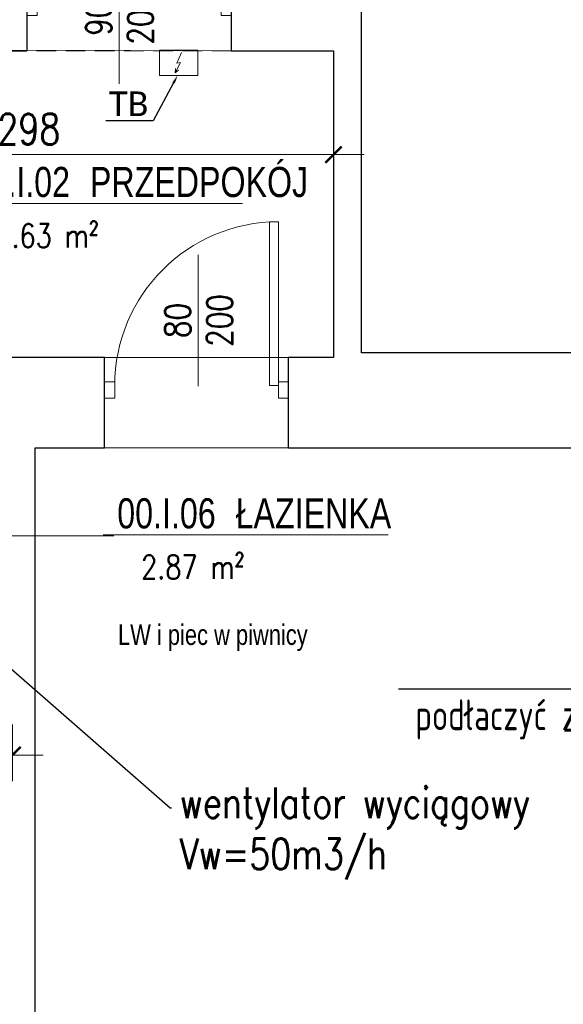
# Model space of a CAD drawing. Header units: millimetres. Extents: x 284606 to 569416, y -192995 to -95103.
# Tile 104 of 178: x 297985 to 298251, y -104639 to -104158. Entities that reach past the tile are written whole.
import ezdxf
from ezdxf import colors
from ezdxf.entities.mleader import LeaderData, LeaderLine
from ezdxf.enums import TextEntityAlignment as Align
from ezdxf.math import Vec2, Vec3

# ---------------------------------------------------------------- set-up
doc = ezdxf.new("R2010")
doc.units = ezdxf.units.MM
doc.linetypes.add('HIDDEN', pattern=[9.525, 6.35, -3.175])
doc.layers.get('0').update_dxf_attribs({"lineweight": 0})
for name, color, linetype, lineweight in [('!STR_Konstrukcja 0.30', 64, 'Continuous', 30), ('!STR_Opisy 0.09', 8, 'Continuous', 9), ('!STR_Przerywana 0.09', 8, 'HIDDEN', 9), ('!STR_Stolarka drzwiowa', 30, 'Continuous', 15), ('!STR_Wymiarowanie', 254, 'Continuous', 9)]:
    doc.layers.add(name, color=color, linetype=linetype, lineweight=lineweight)
doc.layers.add('!STR_Obrysy pomieszczeń', color=215, linetype='Continuous', lineweight=9, plot=False)
doc.layers.add('!STR_Ogrzewanie grzejniki', color=7, linetype='Continuous', lineweight=15, true_color=0xd10000)
doc.layers.add('EKO Wyposażenie', color=7, linetype='Continuous', lineweight=5, true_color=0x919191)
doc.styles.add('1_50', font='txt', dxfattribs={"width": 0.8})
doc.styles.add('AB_Arial', font='NirmalaS.ttf')
doc.styles.add('EKO 1-10', font='romans.shx', dxfattribs={"width": 0.8, "height": 15})
doc.styles.add('EKO 1-5', font='romans.shx', dxfattribs={"width": 0.8, "height": 10})
doc.styles.add('j-romans', font='romans.shx', dxfattribs={"width": 0.7})
doc.styles.get("Standard").update_dxf_attribs({"font": 'calibri.ttf'})
doc.dimstyles.new('EKO wymiar 1-10', dxfattribs={"dimtxt": 15, "dimasz": 8, "dimexe": 15, "dimexo": 15, "dimgap": 5, "dimtad": 1, "dimdec": 0, "dimtxsty": 'EKO 1-10', "dimblk": 'ARCHTICK', "dimcen": 10, "dimdle": 15, "dimclrd": 256, "dimclre": 256, "dimclrt": 256, "dimazin": 2, "dimtfac": 1, "dimtdec": 0, "dimtmove": 2, "dimatfit": 3, "dimldrblk": 'ARCHTICK', "dimfxl": 15, "dimfxlon": 1, "dimlwd": -1, "dimlwe": -1, "dimarcsym": 0})

# ---------------------------------------------------------------- blocks, each defined once
blk = doc.blocks.new('_ArchTick')
at = {"color": 0, "linetype": 'ByBlock', "const_width": 0.15}
blk.add_lwpolyline([(-0.5, -0.5), (0.5, 0.5)], dxfattribs=at)
blk = doc.blocks.new('*D668')
at = {"layer": '!STR_Wymiarowanie', "ltscale": 1.5, "transparency": 16777216}
for p, q in [((298371.67, -103784.69), (298371.67, -104335.69)), ((298356.67, -103799.69), (298386.67, -103799.69)), ((298356.67, -104320.69), (298386.67, -104320.69))]:
    blk.add_line(p, q, dxfattribs=at)
at = {"layer": 'Defpoints', "color": 0, "ltscale": 1.5, "transparency": 16777216}
for p in [(298152.58, -103799.69), (298152.58, -104320.69), (298371.67, -104320.69)]:
    blk.add_point(p, dxfattribs=at)
at = {"layer": '!STR_Wymiarowanie', "ltscale": 1.5, "transparency": 16777216, "xscale": 8, "yscale": 8, "zscale": 8}
for p, rotation in [((298371.67, -103799.69), 90), ((298371.67, -104320.69), 270)]:
    blk.add_blockref('_ArchTick', p, dxfattribs=dict(at, rotation=rotation))
at = {"layer": '!STR_Wymiarowanie', "ltscale": 1.5, "transparency": 16777216, "insert": (298359.17, -104060.19), "char_height": 15, "attachment_point": 5, "rotation": 90, "style": 'EKO 1-10'}
blk.add_mtext('521', dxfattribs=at)
blk = doc.blocks.new('el. podgrzewacz przepływowy')
at = {"ltscale": 5}
blk.add_lwpolyline([(-17.16, -16.94), (12.84, -16.94), (12.84, -36.94), (-17.16, -36.94), (-17.16, -16.94)], dxfattribs=at)
for points in [[(0.15, -18.78), (-3.63, -27.31), (-0.69, -26.57), (-4.8, -34.7)], [(-2.17, -32.69), (-4.8, -34.7), (-4.71, -31.39)]]:
    blk.add_lwpolyline(points)
blk = doc.blocks.new('*U213')
at = {"layer": '!STR_Opisy 0.09', "linetype": 'Continuous'}
blk.add_line((-39.28, 63.89), (-39.28, -0.34), dxfattribs=at)
at = {"layer": '!STR_Stolarka drzwiowa'}
for points in [[(0, 0), (0, 80), (-4.38, 80), (-4.38, 0)], [(-80, -6.2), (-85, -6.2), (-85, 1.8), (-80, 1.8)], [(5, -6.2), (0, -6.2), (0, 1.8), (5, 1.8)]]:
    blk.add_lwpolyline(points, close=True, dxfattribs=at)
blk.add_arc((0, 0), 80, 90, 180, dxfattribs=at)
at = {"layer": '!STR_Opisy 0.09', "linetype": 'Continuous', "style": 'EKO 1-10', "width": 0.8}
blk.add_attdef('SZER', text='', height=12.5, rotation=90, dxfattribs=at).set_placement((-39.28, 31.77), align=Align.BOTTOM_CENTER)
at = {"layer": '!STR_Opisy 0.09', "ltscale": 0.7, "style": 'EKO 1-10', "width": 0.8}
blk.add_attdef('WYS', text='', height=12.5, rotation=90, dxfattribs=at).set_placement((-28.75, 31.77), align=Align.MIDDLE_CENTER)
blk = doc.blocks.new('PIEC KAFLOWY')
at = {"layer": 'EKO Wyposażenie'}
blk.add_lwpolyline([(12.48, -14.75), (73.23, -14.75), (73.23, -75.5), (12.48, -75.5)], close=True, dxfattribs=at)
at = {"layer": 'EKO Wyposażenie', "insert": (33.88, -25.41), "char_height": 19.5, "attachment_point": 1, "style": '1_50'}
blk.add_mtext_dynamic_manual_height_columns('\\pi-5.3249;{\\H0.66667x;PIEC \\P\\pi-25.002;WĘGLOWY}', width=18.2471, gutter_width=12.5, heights=[0], dxfattribs=at)
blk = doc.blocks.new('*D705')
at = {"layer": '!STR_Wymiarowanie', "ltscale": 1.5, "transparency": 16777216}
for p, q in [((297840.89, -104208.78), (297840.89, -104238.78)), ((298138.89, -104208.78), (298138.89, -104238.78)), ((297825.89, -104223.78), (298153.89, -104223.78))]:
    blk.add_line(p, q, dxfattribs=at)
at = {"layer": 'Defpoints', "color": 0, "ltscale": 1.5, "transparency": 16777216}
for p in [(297840.89, -104173), (298138.89, -104173), (298138.89, -104223.78)]:
    blk.add_point(p, dxfattribs=at)
at = {"layer": '!STR_Wymiarowanie', "ltscale": 1.5, "transparency": 16777216, "xscale": 8, "yscale": 8, "zscale": 8, "rotation": 180}
blk.add_blockref('_ArchTick', (297840.89, -104223.78), dxfattribs=at)
at = {"layer": '!STR_Wymiarowanie', "ltscale": 1.5, "transparency": 16777216, "xscale": 8, "yscale": 8, "zscale": 8}
blk.add_blockref('_ArchTick', (298138.89, -104223.78), dxfattribs=at)
at = {"layer": '!STR_Wymiarowanie', "ltscale": 1.5, "transparency": 16777216, "insert": (297989.89, -104211.28), "char_height": 15, "attachment_point": 5, "style": 'EKO 1-10'}
blk.add_mtext('298', dxfattribs=at)
blk = doc.blocks.new('*D706')
at = {"layer": '!STR_Wymiarowanie', "ltscale": 1.5, "transparency": 16777216}
for p, q in [((297636.89, -104531), (297636.89, -104502.2)), ((297981.89, -104530), (297981.89, -104502.2)), ((297621.89, -104517.2), (297996.89, -104517.2))]:
    blk.add_line(p, q, dxfattribs=at)
at = {"layer": 'Defpoints', "color": 0, "ltscale": 1.5, "transparency": 16777216}
for p in [(297981.89, -104517.2), (297636.89, -104546), (297981.89, -104545)]:
    blk.add_point(p, dxfattribs=at)
at = {"layer": '!STR_Wymiarowanie', "ltscale": 1.5, "transparency": 16777216, "xscale": 8, "yscale": 8, "zscale": 8, "rotation": 180}
blk.add_blockref('_ArchTick', (297636.89, -104517.2), dxfattribs=at)
at = {"layer": '!STR_Wymiarowanie', "ltscale": 1.5, "transparency": 16777216, "xscale": 8, "yscale": 8, "zscale": 8}
blk.add_blockref('_ArchTick', (297981.89, -104517.2), dxfattribs=at)
at = {"layer": '!STR_Wymiarowanie', "ltscale": 1.5, "transparency": 16777216, "insert": (297809.39, -104504.7), "char_height": 15, "attachment_point": 5, "style": 'EKO 1-10'}
blk.add_mtext('345', dxfattribs=at)
blk = doc.blocks.new('*U507')
at = {"ltscale": 0.3}
blk.add_hatch(color=256, dxfattribs=at).paths.add_polyline_path([(-266.56, 166.37, 1), (-258.83, 166.37, 1)])
at = {"ltscale": 1.5}
blk.add_line((17.59, 50), (154.57, 50), dxfattribs=at)
at = {"ltscale": 0.3}
blk.add_lwpolyline([(17.59, 50), (2.95, 50)], dxfattribs=at)
blk.add_circle((-262.69, 166.37), 3.86, dxfattribs=at)
at = {"ltscale": 1.5, "width": 0.8}
for tag, p, height, style in [('NR_POM.', (10.51, 53.45), 16, 'AB_Arial'), ('NAZWA_POMIESZCZENIA', (66.91, 53.45), 16, 'AB_Arial'), ('POSADZKA', (9.08, 4), 12.5, 'EKO 1-5')]:
    blk.add_attdef(tag, p, '', height=height, rotation=0, dxfattribs=dict(at, style=style))
at = {"ltscale": 1.5, "style": 'EKO 1-5', "width": 0.8}
blk.add_attdef('POWIERZCHNIA', text='', height=12.5, rotation=0, dxfattribs=at).set_placement((78.06, 22.91), align=Align.BOTTOM_RIGHT)
blk = doc.blocks.new('*U506')
at = {"ltscale": 0.3}
blk.add_hatch(color=256, dxfattribs=at).paths.add_polyline_path([(-0.91, 50, 1), (6.82, 50, 1)])
at = {"ltscale": 1.5}
blk.add_line((17.59, 50), (154.57, 50), dxfattribs=at)
at = {"ltscale": 0.3}
blk.add_lwpolyline([(17.59, 50), (2.95, 50)], dxfattribs=at)
blk.add_circle((2.95, 50), 3.86, dxfattribs=at)
at = {"ltscale": 1.5, "width": 0.8}
for tag, p, height, style in [('NR_POM.', (10.51, 53.45), 16, 'AB_Arial'), ('NAZWA_POMIESZCZENIA', (66.91, 53.45), 16, 'AB_Arial'), ('POSADZKA', (9.08, 4), 12.5, 'EKO 1-5')]:
    blk.add_attdef(tag, p, '', height=height, rotation=0, dxfattribs=dict(at, style=style))
at = {"ltscale": 1.5, "style": 'EKO 1-5', "width": 0.8}
blk.add_attdef('POWIERZCHNIA', text='', height=12.5, rotation=0, dxfattribs=at).set_placement((78.06, 22.91), align=Align.BOTTOM_RIGHT)
blk = doc.blocks.new('*U508')
at = {"layer": '!STR_Opisy 0.09', "linetype": 'Continuous'}
blk.add_line((-49.92, 24.56), (-49.92, -39.67), dxfattribs=at)
at = {"layer": '!STR_Stolarka drzwiowa'}
for points in [[(0, 0), (0, 90), (-4.38, 90), (-4.38, 0)], [(-90, -6.2), (-95, -6.2), (-95, 1.8), (-90, 1.8)], [(5, -6.2), (0, -6.2), (0, 1.8), (5, 1.8)]]:
    blk.add_lwpolyline(points, close=True, dxfattribs=at)
blk.add_arc((0, 0), 90, 90, 180, dxfattribs=at)
at = {"layer": '!STR_Opisy 0.09', "linetype": 'Continuous', "style": 'EKO 1-10', "width": 0.8}
blk.add_attdef('SZER', text='', height=12.5, rotation=90, dxfattribs=at).set_placement((-49.92, -7.55), align=Align.BOTTOM_CENTER)
at = {"layer": '!STR_Opisy 0.09', "ltscale": 0.7, "style": 'EKO 1-10', "width": 0.8}
blk.add_attdef('WYS', text='', height=12.5, rotation=90, dxfattribs=at).set_placement((-39.39, -7.55), align=Align.MIDDLE_CENTER)

msp = doc.modelspace()

# ---------------------------------------------------------------- linework, layer by layer
at = {"layer": '!STR_Konstrukcja 0.30', "ltscale": 1.5}
for p, q in [((297988.89, -104142.69), (297988.89, -104173)), ((298088.89, -104142.69), (298088.89, -104173)), ((298026.89, -104367), (298026.89, -104323)), ((298116.89, -104367), (298116.89, -104323))]:
    msp.add_line(p, q, dxfattribs=at)
for points in [[(298467.58, -104127.69), (298467.58, -104320.69), (298152.58, -104320.69), (298152.58, -103799.69), (298323.58, -103799.69)], [(297833.38, -104243.45), (297840.89, -104173), (297988.89, -104173)], [(298088.89, -104173), (298138.89, -104173), (298138.89, -104323), (298116.89, -104323)], [(298026.89, -104323), (297900.89, -104323)], [(298124.27, -104870.69), (297992.89, -104870.69), (297992.89, -104367), (298026.89, -104367)], [(298116.89, -104367), (298453.89, -104367), (298453.89, -104870.69), (298398.27, -104870.69)]]:
    msp.add_lwpolyline(points, dxfattribs=at)
at = {"layer": '!STR_Obrysy pomieszczeń', "ltscale": 0.3}
for points in [[(298152.58, -103799.69), (298467.58, -103799.69), (298467.58, -104320.69), (298152.58, -104320.69)], [(297840.94, -104172.54), (298138.89, -104173), (298138.89, -104323), (297820.89, -104323)], [(297992.89, -104367), (298453.89, -104367), (298453.89, -104870.69), (297992.89, -104870.69)]]:
    msp.add_lwpolyline(points, close=True, dxfattribs=at)
at = {"layer": '!STR_Opisy 0.09'}
msp.add_lwpolyline([(297781.75, -104302.56), (297781.75, -104410.07), (298031.39, -104410.07)], dxfattribs=at)
at = {"layer": '!STR_Przerywana 0.09', "ltscale": 1.5}
for p, q in [((298088.89, -104173), (297988.89, -104173)), ((298026.89, -104323), (298116.89, -104323)), ((298026.89, -104367), (298116.89, -104367))]:
    msp.add_line(p, q, dxfattribs=at)

# ---------------------------------------------------------------- block references
at = {"layer": '!STR_Konstrukcja 0.30', "ltscale": 1.5, "xscale": 0.7200000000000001, "yscale": 0.7200000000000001, "zscale": 0.7200000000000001, "rotation": 12.08293995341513}
msp.add_blockref('PIEC KAFLOWY', (298483.89, -104380.85), dxfattribs=at)
at = {"layer": '!STR_Ogrzewanie grzejniki', "lineweight": 35, "ltscale": 1.5, "xscale": 0.625, "yscale": 0.625, "zscale": 0.625}
msp.add_blockref('el. podgrzewacz przepływowy', (298064.49, -104162.1), dxfattribs=at)
at = {"layer": '!STR_Opisy 0.09'}
ref = msp.add_blockref('*U506', (297952.18, -104293.68), dxfattribs=dict(at, xscale=0.9199999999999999, yscale=0.9199999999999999, zscale=0.9199999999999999))
ref.add_attrib('NAZWA_POM', 'PRZEDPOKÓJ', (298019.72, -104244.51), dxfattribs={"layer": '0', "ltscale": 1.5, "height": 14.72, "rotation": 0, "style": 'AB_Arial', "width": 0.8})
ref.add_attrib('NUMER_POM', '00.I.02', (297961.85, -104244.51), dxfattribs={"layer": '0', "ltscale": 1.5, "height": 14.72, "rotation": 0, "style": 'AB_Arial', "width": 0.8})
ref.add_attrib('R-SURF', '4.63 m²', dxfattribs={"layer": '0', "ltscale": 1.5, "height": 11.5, "rotation": 0, "style": 'EKO 1-5', "width": 0.8}).set_placement((298024, -104272.61), align=Align.BOTTOM_RIGHT)
ref = msp.add_blockref('*U507', (298023.43, -104455.61), dxfattribs=dict(at, xscale=0.9199999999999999, yscale=0.9199999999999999, zscale=0.9199999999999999))
ref.add_attrib('NAZWA_POM', 'ŁAZIENKA', (298090.97, -104406.44), dxfattribs={"layer": '0', "ltscale": 1.5, "height": 14.72, "rotation": 0, "style": 'AB_Arial', "width": 0.8})
ref.add_attrib('NUMER_POM', '00.I.06', (298033.1, -104406.44), dxfattribs={"layer": '0', "ltscale": 1.5, "height": 14.72, "rotation": 0, "style": 'AB_Arial', "width": 0.8})
ref.add_attrib('R-SURF', '2.87 m²', dxfattribs={"layer": '0', "ltscale": 1.5, "height": 11.5, "rotation": 0, "style": 'EKO 1-5', "width": 0.8}).set_placement((298095.24, -104434.54), align=Align.BOTTOM_RIGHT)
at = {"layer": '!STR_Stolarka drzwiowa', "ltscale": 0.3}
for name, p, values in [('*U508', (298083.89, -104149.6), {'WYS': '200', 'SZER': '90'}), ('*U213', (298111.89, -104336.6), {'WYS': '200', 'SZER': '80'})]:
    msp.add_blockref(name, p, dxfattribs=at).add_auto_attribs(values)

# ---------------------------------------------------------------- texts
at = {"layer": '!STR_Obrysy pomieszczeń', "ltscale": 0.3, "insert": (298033.49, -104453.39), "char_height": 10, "attachment_point": 1, "style": '1_50'}
msp.add_mtext_dynamic_manual_height_columns('\\A1;LW i piec w piwnicy', width=2231.7249, gutter_width=453.61, heights=[120.44], dxfattribs=at)

# ---------------------------------------------------------------- dimensions: what is measured, and where the dimension line sits
at = {"layer": '!STR_Wymiarowanie', "ltscale": 1.5}
dim = msp.add_linear_dim(base=(298371.67, -104320.69), p1=(298152.58, -103799.69), p2=(298152.58, -104320.69), angle=90, dimstyle='EKO wymiar 1-10', dxfattribs=at)
dim.commit()
dim.dimension.update_dxf_attribs({"geometry": '*D668', "text_midpoint": (298359.17, -104060.19)})
for base, p1, p2, picture, middle in [((298138.89, -104223.78), (297840.89, -104173), (298138.89, -104173), '*D705', (297989.89, -104211.28)), ((297981.89, -104517.2), (297636.89, -104546), (297981.89, -104545), '*D706', (297809.39, -104504.7))]:
    dim = msp.add_linear_dim(base=base, p1=p1, p2=p2, dimstyle='EKO wymiar 1-10', dxfattribs=at)
    dim.commit()
    dim.dimension.update_dxf_attribs({"geometry": picture, "text_midpoint": middle})

# ---------------------------------------------------------------- leaders
at = {"layer": '!STR_Opisy 0.09', "ltscale": 0.3}
ml = msp.add_multileader_mtext('Standard', dxfattribs=at)
ml.set_content('{\\Fromans|c238;\\W0.8;wentylator wyciągowy \\PVw=50m3/h}', color=256, style='j-romans')
ml.set_leader_properties()
ml.build(insert=Vec2(0, 0))
ml.multileader.update_dxf_attribs({"text_right_attachment_type": 6, "dogleg_length": 0.36, "arrow_head_size": 8, "scale": 2})
ctx = ml.context
ctx.base_point, ctx.scale, ctx.char_height, ctx.arrow_head_size, ctx.landing_gap_size, ctx.plane_origin = Vec3(298059.71, -104543.02), 2, 15, 8, 4, Vec3(296230.13, -104777.36)
ctx.right_attachment = 6
notes = []
notes.append((ctx, [(1, (1, 1, 0), (298058.99, -104543.02), (1, 0), 0.72, [(0, [(297775.52, -104295.27)], 0, [])])]))
ctx.mtext.insert, ctx.mtext.flow_direction = Vec3(298063.71, -104533.02), 5
ml = msp.add_multileader_mtext('Standard', dxfattribs=at)
ml.set_content('zamurować,\\Ppodłaczyć z drugiej strony', color=256, style='j-romans')
ml.set_leader_properties()
ml.build(insert=Vec2(0, 0))
ml.multileader.update_dxf_attribs({"text_right_attachment_type": 6, "dogleg_length": 0.36, "arrow_head_size": 8, "scale": 2})
ctx = ml.context
ctx.base_point, ctx.scale, ctx.char_height, ctx.arrow_head_size, ctx.landing_gap_size, ctx.plane_origin = Vec3(298143.35, -104475.05), 2, 15, 8, 4, Vec3(298436.86, -101593.86)
ctx.right_attachment, ctx.text_align_type = 6, 2
notes.append((ctx, [(1, (1, 1, 0), (298368.07, -104485.05), (-1, 0), 0.72, [(0, [(298493.75, -104352.85)], 0, [])])]))
ctx.mtext.insert, ctx.mtext.alignment, ctx.mtext.flow_direction = Vec3(298363.35, -104465.05), 3, 5
at = {"layer": '!STR_Wymiarowanie', "ltscale": 1.5}
ml = msp.add_multileader_mtext('Standard', dxfattribs=at)
ml.set_content('TB', color=256)
ml.set_leader_properties()
ml.build(insert=Vec2(0, 0))
ml.multileader.update_dxf_attribs({"text_right_attachment_type": 6, "dogleg_length": 0.36})
ctx = ml.context
ctx.base_point, ctx.char_height, ctx.plane_origin = Vec3(298027.84, -104198.96), 12, Vec3(308626.44, -89000.64)
ctx.right_attachment, ctx.text_align_type = 6, 2
notes.append((ctx, [(1, (1, 1, 0), (298050.73, -104207.33), (-1, 0), 0.36, [(0, [(298062.56, -104185.19)], 0, [])])]))
ctx.mtext.insert, ctx.mtext.alignment, ctx.mtext.flow_direction = Vec3(298048.37, -104192.93), 3, 5
for ctx, leaders in notes:
    for number, flags, end, landing, length, lines in leaders:
        leader = LeaderData()
        leader.index, (leader.has_last_leader_line, leader.has_dogleg_vector, leader.attachment_direction) = number, flags
        leader.last_leader_point, leader.dogleg_vector, leader.dogleg_length = Vec3(end), Vec3(landing), length
        for number, points, colour, breaks in lines:
            line = LeaderLine()
            line.index, line.vertices, line.color, line.breaks = number, Vec3.list(points), colors.encode_raw_color(colour), breaks
            leader.lines.append(line)
        ctx.leaders.append(leader)

doc.saveas('drawing.dxf')
